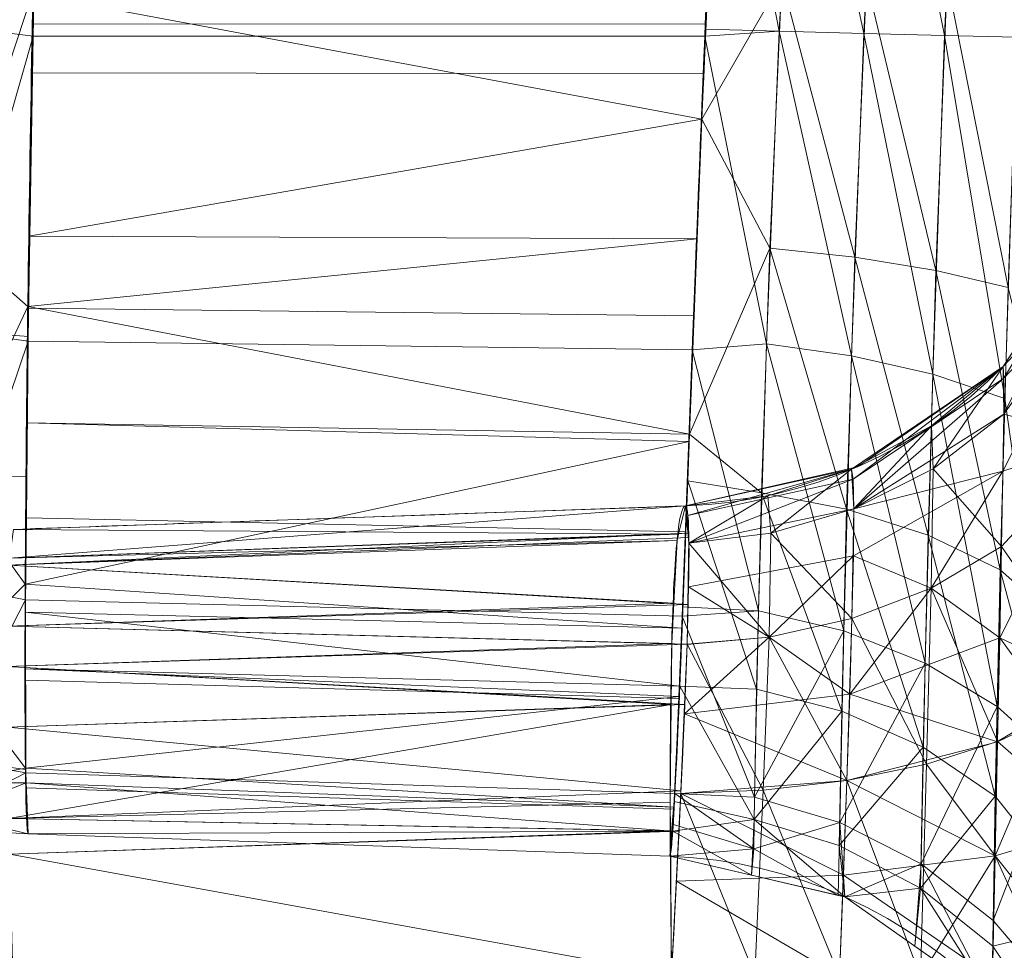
# Model space of a CAD drawing. Header units: millimetres. Extents: x -72 to 72, y -145 to 145.
# Tile 207 of 256: x -57.204 to -56.574, y 0.557 to 1.153. Entities that reach past the tile are written whole.
import ezdxf

# ---------------------------------------------------------------- set-up
doc = ezdxf.new("R2010")
doc.units = ezdxf.units.MM
doc.layers.add('1', color=7, linetype='CONTINUOUS')

msp = doc.modelspace()

# ---------------------------------------------------------------- linework, layer by layer
at = {"layer": '1', "color": 163, "linetype": 'Continuous', "lineweight": 13}
for p, q in [((-56.77806, 0.84181, -23.48416), (-56.77806, 0.84181, -31.85717)), ((-56.78815, 0.61744, 0), (-57.19872, 0.63178, 0)), ((-56.78815, 0.61744, 10), (-57.19872, 0.63178, 10)), ((-57.19872, 0.63178, 10), (-57.19872, 0.63178, 0)), ((-56.78815, 0.61744, 0), (-56.78815, 0.61744, 10))]:
    msp.add_line(p, q, dxfattribs=at)
at = {"layer": '1', "color": 163, "linetype": 'Continuous', "lineweight": 13, "extrusion": (0, 0, -1)}
for centre, radius in [((0, 0, 144.00463), 61.01805), ((0, 0, 147), 60.91421), ((0, 0, 145), 60), ((0, 0, 146), 59.5)]:
    msp.add_circle(centre, radius, dxfattribs=at)
at = {"layer": '1', "color": 163, "linetype": 'Continuous', "lineweight": 13}
for centre, radius in [((0, 0, -145), 60.44338), ((0, 0, -146.70711), 60.20711), ((0, 0, -146), 60)]:
    msp.add_circle(centre, radius, dxfattribs=at)
at = {"layer": '1', "color": 163, "linetype": 'Continuous', "lineweight": 13, "extrusion": (0, 0, -1)}
for centre in [(56.78853, 1.14163, 23.48416), (56.78853, 1.14163, 31.85717)]:
    msp.add_arc(centre, 0.3, 181.15167, 268, dxfattribs=at)
at = {"layer": '1', "color": 163, "linetype": 'Continuous', "lineweight": 13, "extrusion": (4.61775e-09, 1.83134e-07, 1)}
msp.add_arc((-57.18825, 0.93159, 10), 0.3, 178.55559, 268, dxfattribs=at)
at = {"layer": '1', "color": 163, "linetype": 'Continuous', "lineweight": 13, "extrusion": (5.85711e-10, 2.32285e-08, 1)}
msp.add_arc((-57.18825, 0.9316, 0), 0.3, 178.55559, 268, dxfattribs=at)
at = {"layer": '1', "color": 163, "linetype": 'Continuous', "lineweight": 13, "extrusion": (1.83736e-07, -6.41619e-09, -1)}
msp.add_arc((56.79862, 0.31762, -10.00001), 0.3, 92, 180.498, dxfattribs=at)
at = {"layer": '1', "color": 163, "linetype": 'Continuous', "lineweight": 13, "extrusion": (6.14292e-09, 7.06739e-07, -1)}
msp.add_arc((56.79862, 0.31762, 0), 0.3, 92, 180.498, dxfattribs=at)
at = {"layer": '1', "color": 163, "linetype": 'Continuous', "lineweight": 13}
for points in [[(-56.78815, 0.61744, 10), (-56.78728, 0.61741, 10.06961), (-56.78512, 0.64534, 10.20637), (-56.78038, 0.76158, 10.38119), (-56.77398, 0.93628, 10.49765), (-56.76588, 1.14264, 10.5387), (-56.75671, 1.3485, 10.49773), (-56.74769, 1.52307, 10.38106), (-56.74034, 1.64005, 10.20641), (-56.73744, 1.66747, 10.06876), (-56.73657, 1.6675, 10)], [(-57.18573, 1.65182, 10), (-57.18499, 1.65184, 10.06671), (-57.18468, 1.62535, 10.2003), (-57.1872, 1.51194, 10.36992), (-57.1914, 1.34254, 10.48334), (-57.19575, 1.14263, 10.5233), (-57.19903, 0.94211, 10.48359), (-57.2006, 0.77223, 10.37055), (-57.20051, 0.65908, 10.20068), (-57.19946, 0.6318, 10.0677), (-57.19872, 0.63178, 10)], [(-56.74205, 1.60085, -0.25591), (-56.74584, 1.54429, -0.3572), (-56.75595, 1.36305, -0.51896), (-56.77152, 0.99984, -0.54615), (-56.78242, 0.69609, -0.34458), (-56.78664, 0.61739, -0.11582), (-56.78815, 0.61744)], [(-57.19872, 0.63178), (-57.20005, 0.63182, -0.11265), (-57.20152, 0.70857, -0.33502), (-57.19913, 1.00394, -0.53063), (-57.19208, 1.35669, -0.50389), (-57.18765, 1.53248, -0.3467), (-57.1867, 1.58729, -0.24836)], [(-56.78695, 0.54178, -23.18465), (-56.78744, 0.57711, -23.18468), (-56.78817, 0.65345, -23.19756), (-56.78727, 0.76006, -23.26616), (-56.78372, 0.82879, -23.37264), (-56.78003, 0.84174, -23.44888), (-56.77806, 0.84181, -23.48416)], [(-56.78695, 0.54178, -32.15668), (-56.77814, 0.7054, -32.15693), (-56.77237, 0.84201, -32.02066), (-56.77806, 0.84181, -31.85717)]]:
    msp.add_open_spline(points, degree=3, dxfattribs=at)
for points, knots in [([(-57.20804, 0.82679, -23.49917), (-57.13318, 0.82941, -23.49656), (-57.05832, 0.83202, -23.49394), (-56.91499, 0.83703, -23.48894), (-56.84652, 0.83942, -23.48655), (-56.77806, 0.84181, -23.48416)], [0, 0, 0, 0, 0.522316, 0.522316, 1, 1, 1, 1]), ([(-56.77806, 0.84181, -31.85717), (-56.84652, 0.83942, -31.85478), (-56.91499, 0.83703, -31.85239), (-57.05832, 0.83202, -31.84739), (-57.13318, 0.82941, -31.84477), (-57.20804, 0.82679, -31.84216)], [0, 0, 0, 0, 0.477684, 0.477684, 1, 1, 1, 1])]:
    msp.add_open_spline(points, degree=3, knots=knots, dxfattribs=at)
for points in [[(-70.21337, 46.85711, -147), (-64.8, 0, -147), (-60.91421, 0, -147), (-55.6479, 24.77604, -147)], [(-62.3, 0, -163), (-60.36668, 44.65266, -163), (-56.89024, 41.52245, -163)], [(-56.89024, 41.52245, -163), (-52.44119, 40.07687, -163), (-55.84103, -40.98786, -163), (-62.3, 0, -163)], [(-55.53851, -9.79294, -124.36979), (-55.53851, 9.79294, -124.36979), (-62.40475, 1.53541, -124.47502)], [(-62.40475, 1.53541, -124.47502), (-63.04598, -11.36613, -124.52167), (-55.53851, -9.79294, -124.36979)], [(-56.56621, 1.14202, 10.61624), (-56.55658, 1.37351, 10.56521), (-56.60232, 1.3601, 10.52961)], [(-56.61222, 1.14306, 10.5773), (-56.60232, 1.3601, 10.52961), (-56.65364, 1.3508, 10.50339)], [(-56.60232, 1.3601, 10.52961), (-56.61222, 1.14306, 10.5773), (-56.56621, 1.14202, 10.61624)], [(-56.66397, 1.14439, 10.54881), (-56.65364, 1.3508, 10.50339), (-56.70727, 1.34579, 10.48721)], [(-56.65364, 1.3508, 10.50339), (-56.66397, 1.14439, 10.54881), (-56.61222, 1.14306, 10.5773)], [(-56.75673, 1.34326, 10.48507), (-56.7655, 1.14713, 10.52412), (-56.71808, 1.14592, 10.5315)], [(-56.71808, 1.14592, 10.5315), (-56.70727, 1.34579, 10.48721), (-56.75673, 1.34326, 10.48507)], [(-56.70727, 1.34579, 10.48721), (-56.71808, 1.14592, 10.5315), (-56.66397, 1.14439, 10.54881)], [(-57.19143, 1.33743, 10.47105), (-57.24355, 1.3421, 10.46008), (-57.24648, 1.1491, 10.50329)], [(-57.24648, 1.1491, 10.50329), (-57.19557, 1.14253, 10.51002), (-57.19143, 1.33743, 10.47105)], [(-57.19541, 1.15028, 10.50847), (-56.76535, 1.15054, 10.52344), (-56.75824, 1.3097, 10.49175), (-57.19212, 1.30485, 10.47757)], [(-57.24804, 1.01237, -0.48645), (-57.24563, 1.17908, -0.50146), (-57.19569, 1.17104, -0.50901)], [(-56.76752, 1.08954, -0.5223), (-56.76363, 1.17917, -0.51568), (-56.71629, 1.17871, -0.52866)], [(-56.71629, 1.17871, -0.52866), (-56.72405, 1.00686, -0.51398), (-56.76752, 1.08954, -0.5223)], [(-56.66971, 1.00116, -0.53051), (-56.72405, 1.00686, -0.51398), (-56.71629, 1.17871, -0.52866)], [(-56.71629, 1.17871, -0.52866), (-56.66226, 1.17834, -0.54599), (-56.66971, 1.00116, -0.53051)], [(-56.61777, 0.99268, -0.55796), (-56.66971, 1.00116, -0.53051), (-56.66226, 1.17834, -0.54599)], [(-56.66226, 1.17834, -0.54599), (-56.61058, 1.17885, -0.57439), (-56.61777, 0.99268, -0.55796)], [(-56.57164, 0.98168, -0.59566), (-56.61777, 0.99268, -0.55796), (-56.61058, 1.17885, -0.57439)], [(-56.61058, 1.17885, -0.57439), (-56.56461, 1.18026, -0.61315), (-56.57164, 0.98168, -0.59566)], [(-57.19569, 1.17104, -0.50901), (-57.19896, 0.96943, -0.47993), (-57.24804, 1.01237, -0.48645)], [(-57.19823, 1.01453, -0.48644), (-57.19571, 1.16954, -0.50879), (-56.76752, 1.08954, -0.5223)], [(-57.19571, 1.16954, -0.50879), (-56.76404, 1.16974, -0.51638), (-56.76752, 1.08954, -0.5223)], [(-57.19557, 1.14253, 10.51002), (-57.24648, 1.1491, 10.50329), (-57.2492, 0.9543, 10.4654)], [(-56.7657, 1.14256, 10.52503), (-56.76535, 1.15054, 10.52344), (-57.19541, 1.15028, 10.50847), (-57.19557, 1.14253, 10.51002)], [(-56.71808, 1.14592, 10.5315), (-56.7655, 1.14713, 10.52412), (-56.7657, 1.14256, 10.52503)], [(-57.2492, 0.9543, 10.4654), (-57.1987, 0.95024, 10.47204), (-57.19557, 1.14253, 10.51002)], [(-57.19557, 1.14253, 10.51002), (-57.19595, 1.11919, 10.50541), (-56.76666, 1.11853, 10.52027), (-56.7657, 1.14256, 10.52503)], [(-56.7657, 1.14256, 10.52503), (-56.77369, 0.94175, 10.4852), (-56.7262, 0.94564, 10.49043)], [(-56.7262, 0.94564, 10.49043), (-56.71808, 1.14592, 10.5315), (-56.7657, 1.14256, 10.52503)], [(-56.71808, 1.14592, 10.5315), (-56.7262, 0.94564, 10.49043), (-56.67181, 0.93794, 10.50616)], [(-56.67181, 0.93794, 10.50616), (-56.66397, 1.14439, 10.54881), (-56.71808, 1.14592, 10.5315)], [(-56.66397, 1.14439, 10.54881), (-56.67181, 0.93794, 10.50616), (-56.61982, 0.92613, 10.53234)], [(-56.61982, 0.92613, 10.53234), (-56.61222, 1.14306, 10.5773), (-56.66397, 1.14439, 10.54881)], [(-56.61222, 1.14306, 10.5773), (-56.61982, 0.92613, 10.53234), (-56.57366, 0.91055, 10.56832)], [(-56.57366, 0.91055, 10.56832), (-56.56621, 1.14202, 10.61624), (-56.61222, 1.14306, 10.5773)], [(-57.1984, 0.9685, 10.47564), (-56.77283, 0.96345, 10.4895), (-56.76666, 1.11853, 10.52027), (-57.19595, 1.11919, 10.50541)], [(-56.76752, 1.08954, -0.5223), (-56.77054, 1.0128, -0.49826), (-57.19823, 1.01453, -0.48644)], [(-56.77546, 0.88777, -0.4591), (-56.76752, 1.08954, -0.5223), (-56.72405, 1.00686, -0.51398)], [(-56.51048, 1.02898, -23.48416), (-56.57483, 0.93107, -23.48416), (-56.57441, 0.90057, -23.33195)], [(-56.57436, 0.92353, -31.93586), (-56.57483, 0.93107, -31.85717), (-56.51048, 1.02898, -31.85717)], [(-56.57441, 0.90057, -23.33195), (-56.51096, 0.99031, -23.29378), (-56.51048, 1.02898, -23.48416)], [(-56.51048, 1.02898, -31.85717), (-56.51096, 0.99034, -32.04744), (-56.57436, 0.92353, -31.93586)], [(-56.5121, 1.02507, -23.48416), (-56.5121, 1.02507, -31.85717), (-56.57483, 0.93107, -31.85717), (-56.57483, 0.93107, -23.48416)], [(-57.19896, 0.96943, -0.47993), (-57.19823, 1.01453, -0.48644), (-56.77054, 1.0128, -0.49826)], [(-57.25007, 0.86046, -0.4166), (-57.24804, 1.01237, -0.48645), (-57.19896, 0.96943, -0.47993)], [(-57.19896, 0.96943, -0.47993), (-56.77054, 1.0128, -0.49826), (-56.77546, 0.88777, -0.4591)], [(-56.72405, 1.00686, -0.51398), (-56.72937, 0.85022, -0.44215), (-56.77546, 0.88777, -0.4591)], [(-56.6749, 0.83979, -0.45623), (-56.72937, 0.85022, -0.44215), (-56.72405, 1.00686, -0.51398)], [(-56.72405, 1.00686, -0.51398), (-56.66971, 1.00116, -0.53051), (-56.6749, 0.83979, -0.45623)], [(-56.62283, 0.82319, -0.47978), (-56.6749, 0.83979, -0.45623), (-56.66971, 1.00116, -0.53051)], [(-56.66971, 1.00116, -0.53051), (-56.61777, 0.99268, -0.55796), (-56.62283, 0.82319, -0.47978)], [(-56.57664, 0.80085, -0.51221), (-56.62283, 0.82319, -0.47978), (-56.61777, 0.99268, -0.55796)], [(-56.61777, 0.99268, -0.55796), (-56.57164, 0.98168, -0.59566), (-56.57664, 0.80085, -0.51221)], [(-56.51096, 0.99034, -32.04744), (-56.51272, 0.88438, -32.2038), (-56.57491, 0.8641, -32.07587)], [(-56.57491, 0.8641, -32.07587), (-56.57441, 0.9006, -32.00929), (-56.51096, 0.99034, -32.04744)], [(-56.51096, 0.99034, -32.04744), (-56.57441, 0.9006, -32.00929), (-56.57436, 0.92353, -31.93586)], [(-56.51272, 0.88428, -23.13743), (-56.51096, 0.99031, -23.29378), (-56.57441, 0.90057, -23.33195)], [(-56.51289, 0.74432, -0.59596), (-56.57664, 0.80085, -0.51221), (-56.57164, 0.98168, -0.59566)], [(-57.19896, 0.96943, -0.47993), (-57.19997, 0.86076, -0.41318), (-57.25007, 0.86046, -0.4166)], [(-56.77546, 0.88777, -0.4591), (-57.19965, 0.89509, -0.43427), (-57.19896, 0.96943, -0.47993)], [(-56.77369, 0.94175, 10.4852), (-56.77283, 0.96345, 10.4895), (-57.1984, 0.9685, 10.47564), (-57.19874, 0.94741, 10.47148)], [(-57.19874, 0.94741, 10.47148), (-57.2492, 0.9543, 10.4654), (-57.25133, 0.79162, 10.35726)], [(-57.19874, 0.94741, 10.47148), (-57.1987, 0.95024, 10.47204), (-57.2492, 0.9543, 10.4654)], [(-57.25133, 0.79162, 10.35726), (-57.20032, 0.78169, 10.36108), (-57.19874, 0.94741, 10.47148)], [(-57.19874, 0.94741, 10.47148), (-57.19982, 0.83413, 10.39601), (-56.77807, 0.82525, 10.40745), (-56.77369, 0.94175, 10.4852)], [(-56.73125, 0.77456, 10.37602), (-56.7262, 0.94564, 10.49043), (-56.77369, 0.94175, 10.4852)], [(-56.7262, 0.94564, 10.49043), (-56.73125, 0.77456, 10.37602), (-56.67678, 0.76173, 10.38799)], [(-56.67678, 0.76173, 10.38799), (-56.67181, 0.93794, 10.50616), (-56.7262, 0.94564, 10.49043)], [(-56.77369, 0.94175, 10.4852), (-56.77988, 0.77726, 10.37543), (-56.73125, 0.77456, 10.37602)], [(-56.67181, 0.93794, 10.50616), (-56.67678, 0.76173, 10.38799), (-56.62471, 0.74113, 10.40803)], [(-56.62471, 0.74113, 10.40803), (-56.61982, 0.92613, 10.53234), (-56.67181, 0.93794, 10.50616)], [(-56.67064, 0.85905, -31.9223), (-56.67177, 0.86528, -31.85717), (-56.57483, 0.93107, -31.85717)], [(-56.57483, 0.93107, -31.85717), (-56.57436, 0.92353, -31.93586), (-56.67064, 0.85905, -31.9223)], [(-56.57483, 0.93107, -23.48416), (-56.57483, 0.93107, -31.85717), (-56.66788, 0.86695, -31.85717), (-56.66788, 0.86695, -23.48416)], [(-56.57483, 0.93107, -23.48416), (-56.62053, 0.89308, -23.48416), (-56.61957, 0.86567, -23.34697)], [(-56.61957, 0.86567, -23.34697), (-56.57441, 0.90057, -23.33195), (-56.57483, 0.93107, -23.48416)], [(-56.67028, 0.84005, -31.9831), (-56.67064, 0.85905, -31.9223), (-56.57436, 0.92353, -31.93586)], [(-56.57436, 0.92353, -31.93586), (-56.57441, 0.9006, -32.00929), (-56.67028, 0.84005, -31.9831)], [(-56.61982, 0.92613, 10.53234), (-56.62471, 0.74113, 10.40803), (-56.57851, 0.7133, 10.43563)], [(-56.57851, 0.7133, 10.43563), (-56.57366, 0.91055, 10.56832), (-56.61982, 0.92613, 10.53234)], [(-56.57366, 0.91055, 10.56832), (-56.57851, 0.7133, 10.43563), (-56.5412, 0.67975, 10.46932)], [(-57.20061, 0.79182, -0.37083), (-57.19965, 0.89509, -0.43427), (-56.77564, 0.88311, -0.45509)], [(-56.77546, 0.88777, -0.4591), (-56.77564, 0.88311, -0.45509), (-57.19965, 0.89509, -0.43427)], [(-56.67028, 0.84005, -31.9831), (-56.57441, 0.9006, -32.00929), (-56.57491, 0.8641, -32.07587)], [(-56.57578, 0.81573, -23.20726), (-56.57441, 0.90057, -23.33195), (-56.61957, 0.86567, -23.34697)], [(-56.57441, 0.90057, -23.33195), (-56.57578, 0.81573, -23.20726), (-56.51272, 0.88428, -23.13743)], [(-56.62053, 0.89308, -23.48416), (-56.67177, 0.86528, -23.48416), (-56.67028, 0.84003, -23.35816)], [(-56.67028, 0.84003, -23.35816), (-56.61957, 0.86567, -23.34697), (-56.62053, 0.89308, -23.48416)], [(-56.77564, 0.88311, -0.45509), (-56.78025, 0.76353, -0.35226), (-57.20061, 0.79182, -0.37083)], [(-56.72937, 0.85022, -0.44215), (-56.77661, 0.8578, -0.43332), (-56.77546, 0.88777, -0.4591)], [(-56.51272, 0.88428, -23.13743), (-56.57578, 0.81573, -23.20726), (-56.57695, 0.75739, -23.15928)], [(-56.57695, 0.75739, -23.15928), (-56.51515, 0.72819, -23.03154), (-56.51272, 0.88428, -23.13743)], [(-56.51272, 0.88438, -32.2038), (-56.57578, 0.81581, -32.134), (-56.57491, 0.8641, -32.07587)], [(-56.57578, 0.81581, -32.134), (-56.51272, 0.88438, -32.2038), (-56.51515, 0.7283, -32.30975)], [(-56.66788, 0.86695, -23.48416), (-56.66788, 0.86695, -31.85717), (-56.77805, 0.84181, -31.85717), (-56.77805, 0.84181, -23.48416)], [(-56.77645, 0.83569, -31.91699), (-56.77805, 0.84181, -31.85717), (-56.67177, 0.86528, -31.85717)], [(-56.67177, 0.86528, -31.85717), (-56.67064, 0.85905, -31.9223), (-56.77645, 0.83569, -31.91699)], [(-56.67177, 0.86528, -23.48416), (-56.72529, 0.84837, -23.48416), (-56.72336, 0.82429, -23.3652)], [(-56.72336, 0.82429, -23.3652), (-56.67028, 0.84003, -23.35816), (-56.67177, 0.86528, -23.48416)], [(-56.61957, 0.86567, -23.34697), (-56.67028, 0.84003, -23.35816), (-56.6715, 0.76966, -23.25491), (-56.62083, 0.78914, -23.23463)], [(-56.67059, 0.80979, -32.03824), (-56.57491, 0.8641, -32.07587), (-56.62083, 0.7892, -32.10663)], [(-56.57491, 0.8641, -32.07587), (-56.67059, 0.80979, -32.03824), (-56.67028, 0.84005, -31.9831)], [(-56.61957, 0.86567, -23.34697), (-56.62083, 0.78914, -23.23463), (-56.57578, 0.81573, -23.20726)], [(-56.57491, 0.8641, -32.07587), (-56.57578, 0.81581, -32.134), (-56.62083, 0.7892, -32.10663)], [(-57.20061, 0.79182, -0.37083), (-57.25158, 0.74143, -0.30301), (-57.25007, 0.86046, -0.4166)], [(-57.25007, 0.86046, -0.4166), (-57.19997, 0.86076, -0.41318), (-57.20061, 0.79182, -0.37083)], [(-56.73256, 0.72454, -0.32395), (-56.78168, 0.72633, -0.32027), (-56.77661, 0.8578, -0.43332)], [(-56.77661, 0.8578, -0.43332), (-56.72937, 0.85022, -0.44215), (-56.73256, 0.72454, -0.32395)], [(-56.77581, 0.81802, -31.97298), (-56.77645, 0.83569, -31.91699), (-56.67064, 0.85905, -31.9223)], [(-56.67064, 0.85905, -31.9223), (-56.67028, 0.84005, -31.9831), (-56.77581, 0.81802, -31.97298)], [(-56.72529, 0.84837, -23.48416), (-56.77805, 0.84181, -23.48416), (-56.77581, 0.818, -23.36829)], [(-56.77581, 0.818, -23.36829), (-56.72336, 0.82429, -23.3652), (-56.72529, 0.84837, -23.48416)], [(-56.67807, 0.71036, -0.33425), (-56.73256, 0.72454, -0.32395), (-56.72937, 0.85022, -0.44215)], [(-56.72937, 0.85022, -0.44215), (-56.6749, 0.83979, -0.45623), (-56.67807, 0.71036, -0.33425)], [(-57.21061, 0.80843, -31.934), (-57.20804, 0.82679, -31.84216), (-56.77805, 0.84181, -31.85717)], [(-56.77805, 0.84181, -31.85717), (-56.77616, 0.82439, -31.94932), (-57.21061, 0.80843, -31.934)], [(-56.78249, 0.82375, -23.39229), (-56.77805, 0.84181, -23.48416), (-57.20804, 0.82679, -23.49917)], [(-57.20804, 0.82679, -23.49917), (-56.77805, 0.84181, -23.48416), (-56.77805, 0.84181, -31.85717), (-57.20804, 0.82679, -31.84216)], [(-56.77605, 0.79011, -32.02385), (-56.77581, 0.81802, -31.97298), (-56.67028, 0.84005, -31.9831), (-56.67059, 0.80979, -32.03824)], [(-56.6715, 0.76966, -23.25491), (-56.67028, 0.84003, -23.35816), (-56.72336, 0.82429, -23.3652)], [(-56.626, 0.6873, -0.3515), (-56.67807, 0.71036, -0.33425), (-56.6749, 0.83979, -0.45623)], [(-56.6749, 0.83979, -0.45623), (-56.62283, 0.82319, -0.47978), (-56.626, 0.6873, -0.3515)], [(-56.7801, 0.77133, 10.37147), (-56.77807, 0.82525, 10.40745), (-57.19982, 0.83413, 10.39601), (-57.20032, 0.78169, 10.36108)], [(-57.20804, 0.82679, -23.49917), (-57.21061, 0.80843, -23.40732), (-56.78249, 0.82375, -23.39229)], [(-57.21124, 0.80388, -31.95679), (-57.21061, 0.80843, -31.934), (-56.77616, 0.82439, -31.94932)], [(-56.77616, 0.82439, -31.94932), (-56.77585, 0.82153, -31.96442), (-57.21124, 0.80388, -31.95679)], [(-57.21124, 0.80388, -31.95679), (-56.77585, 0.82153, -31.96442), (-56.77661, 0.77872, -32.02955)], [(-57.21061, 0.80843, -23.40732), (-57.21124, 0.80388, -23.38454), (-56.78347, 0.81974, -23.37186)], [(-56.78552, 0.77956, -23.31135), (-56.78347, 0.81974, -23.37186), (-57.21124, 0.80388, -23.38454)], [(-56.78347, 0.81974, -23.37186), (-56.78249, 0.82375, -23.39229), (-57.21061, 0.80843, -23.40732)], [(-56.72458, 0.7578, -23.26757), (-56.72336, 0.82429, -23.3652), (-56.77581, 0.818, -23.36829)], [(-56.72336, 0.82429, -23.3652), (-56.72458, 0.7578, -23.26757), (-56.6715, 0.76966, -23.25491)], [(-56.57979, 0.65598, -0.37527), (-56.626, 0.6873, -0.3515), (-56.62283, 0.82319, -0.47978)], [(-56.62283, 0.82319, -0.47978), (-56.57664, 0.80085, -0.51221), (-56.57979, 0.65598, -0.37527)], [(-56.77581, 0.818, -23.36829), (-56.77707, 0.75317, -23.27294), (-56.72458, 0.7578, -23.26757)], [(-56.62083, 0.7892, -32.10663), (-56.57578, 0.81581, -32.134), (-56.57836, 0.69087, -32.21818)], [(-56.57695, 0.75739, -23.15928), (-56.57578, 0.81573, -23.20726), (-56.62083, 0.78914, -23.23463)], [(-56.51515, 0.7283, -32.30975), (-56.57836, 0.69087, -32.21818), (-56.57578, 0.81581, -32.134)], [(-56.77605, 0.79011, -32.02385), (-56.67059, 0.80979, -32.03824), (-56.72458, 0.75786, -32.0737)], [(-56.67059, 0.80979, -32.03824), (-56.6715, 0.76973, -32.08636), (-56.72458, 0.75786, -32.0737)], [(-56.62083, 0.7892, -32.10663), (-56.6715, 0.76973, -32.08636), (-56.67059, 0.80979, -32.03824)], [(-57.21124, 0.80388, -23.38454), (-57.21192, 0.76484, -23.32615), (-56.78552, 0.77956, -23.31135)], [(-56.77661, 0.77872, -32.02955), (-57.21192, 0.76484, -32.01517), (-57.21124, 0.80388, -31.95679)], [(-56.51604, 0.57598, -0.43671), (-56.57979, 0.65598, -0.37527), (-56.57664, 0.80085, -0.51221)], [(-56.57664, 0.80085, -0.51221), (-56.51289, 0.74432, -0.59596), (-56.51604, 0.57598, -0.43671)], [(-57.20032, 0.78169, 10.36108), (-57.25133, 0.79162, 10.35726), (-57.25273, 0.68009, 10.19628)], [(-57.25158, 0.74143, -0.30301), (-57.20061, 0.79182, -0.37083), (-57.20047, 0.67391, -0.20269)], [(-56.78025, 0.76353, -0.35226), (-57.20058, 0.77369, -0.34498), (-57.20061, 0.79182, -0.37083)], [(-56.72458, 0.75786, -32.0737), (-56.77707, 0.75323, -32.06833), (-56.77605, 0.79011, -32.02385)], [(-56.67292, 0.72126, -23.21521), (-56.57695, 0.75739, -23.15928), (-56.62083, 0.78914, -23.23463)], [(-56.62083, 0.78914, -23.23463), (-56.6715, 0.76966, -23.25491), (-56.67292, 0.72126, -23.21521)], [(-56.6715, 0.76973, -32.08636), (-56.62083, 0.7892, -32.10663), (-56.62372, 0.67647, -32.18238)], [(-56.57836, 0.69087, -32.21818), (-56.62372, 0.67647, -32.18238), (-56.62083, 0.7892, -32.10663)], [(-57.25273, 0.68009, 10.19628), (-57.20027, 0.67304, 10.19871), (-57.20032, 0.78169, 10.36108)], [(-57.20032, 0.78169, 10.36108), (-57.2003, 0.73024, 10.28419), (-56.78232, 0.71846, 10.29232), (-56.7801, 0.77133, 10.37147)], [(-56.78683, 0.75375, -23.27247), (-56.78552, 0.77956, -23.31135), (-57.21192, 0.76484, -23.32615)], [(-57.21192, 0.76484, -32.01517), (-56.77661, 0.77872, -32.02955), (-56.77707, 0.75323, -32.06833)], [(-56.73125, 0.77456, 10.37602), (-56.77988, 0.77726, 10.37543), (-56.7801, 0.77133, 10.37147)], [(-57.20058, 0.77369, -0.34498), (-56.78025, 0.76353, -0.35226), (-56.78168, 0.72633, -0.32027)], [(-56.78168, 0.72633, -0.32027), (-57.20054, 0.73747, -0.29332), (-57.20058, 0.77369, -0.34498)], [(-56.7801, 0.77133, 10.37147), (-56.78487, 0.6576, 10.20121), (-56.73382, 0.6554, 10.20647)], [(-56.73382, 0.6554, 10.20647), (-56.73125, 0.77456, 10.37602), (-56.7801, 0.77133, 10.37147)], [(-56.67678, 0.76173, 10.38799), (-56.73125, 0.77456, 10.37602), (-56.73382, 0.6554, 10.20647)], [(-56.72458, 0.75786, -32.0737), (-56.6715, 0.76973, -32.08636), (-56.67477, 0.66607, -32.15599)], [(-56.67292, 0.72126, -23.21521), (-56.6715, 0.76966, -23.25491), (-56.72458, 0.7578, -23.26757)], [(-56.62372, 0.67647, -32.18238), (-56.67477, 0.66607, -32.15599), (-56.6715, 0.76973, -32.08636)], [(-57.21192, 0.76484, -23.32615), (-57.21237, 0.73889, -23.28733), (-56.78683, 0.75375, -23.27247)], [(-56.77707, 0.75323, -32.06833), (-57.21237, 0.73889, -32.054), (-57.21192, 0.76484, -32.01517)], [(-56.77877, 0.7086, -23.23616), (-56.67292, 0.72126, -23.21521), (-56.72458, 0.7578, -23.26757)], [(-56.72458, 0.7578, -23.26757), (-56.77707, 0.75317, -23.27294), (-56.77877, 0.7086, -23.23616)], [(-56.77707, 0.75323, -32.06833), (-56.72458, 0.75786, -32.0737), (-56.72823, 0.65989, -32.13967)], [(-56.73382, 0.6554, 10.20647), (-56.67937, 0.63916, 10.21305), (-56.67678, 0.76173, 10.38799)], [(-56.67477, 0.66607, -32.15599), (-56.72823, 0.65989, -32.13967), (-56.72458, 0.75786, -32.0737)], [(-56.62471, 0.74113, 10.40803), (-56.67678, 0.76173, 10.38799), (-56.67937, 0.63916, 10.21305)], [(-56.57837, 0.69078, -23.12312), (-56.57695, 0.75739, -23.15928), (-56.67292, 0.72126, -23.21521)], [(-56.57695, 0.75739, -23.15928), (-56.57837, 0.69078, -23.12312), (-56.54155, 0.70842, -23.07975)], [(-56.54155, 0.70842, -23.07975), (-56.51515, 0.72819, -23.03154), (-56.57695, 0.75739, -23.15928)], [(-56.78721, 0.71474, -23.24686), (-56.78683, 0.75375, -23.27247), (-57.21237, 0.73889, -23.28733)], [(-57.21237, 0.73889, -32.054), (-56.77707, 0.75323, -32.06833), (-56.77867, 0.7147, -32.09456)], [(-56.72823, 0.65989, -32.13967), (-56.78104, 0.65771, -32.13298), (-56.77707, 0.75323, -32.06833)], [(-57.20047, 0.67391, -0.20269), (-57.25252, 0.66446, -0.15747), (-57.25158, 0.74143, -0.30301)], [(-57.21237, 0.73889, -23.28733), (-57.21192, 0.70007, -23.26136), (-56.78721, 0.71474, -23.24686)], [(-56.77867, 0.7147, -32.09456), (-57.21192, 0.70007, -32.07997), (-57.21237, 0.73889, -32.054)], [(-56.78168, 0.72633, -0.32027), (-56.782, 0.71972, -0.30662), (-57.20054, 0.73747, -0.29332)], [(-57.20047, 0.67391, -0.20269), (-57.20054, 0.73747, -0.29332), (-56.782, 0.71972, -0.30662)], [(-56.67937, 0.63916, 10.21305), (-56.62732, 0.61257, 10.22405), (-56.62471, 0.74113, 10.40803)], [(-56.57851, 0.7133, 10.43563), (-56.62471, 0.74113, 10.40803), (-56.62732, 0.61257, 10.22405)], [(-56.78487, 0.6576, 10.20121), (-56.78232, 0.71846, 10.29232), (-57.2003, 0.73024, 10.28419), (-57.20027, 0.67099, 10.19565)], [(-56.73412, 0.641, -0.1723), (-56.78526, 0.65245, -0.16786), (-56.78168, 0.72633, -0.32027)], [(-56.78168, 0.72633, -0.32027), (-56.73256, 0.72454, -0.32395), (-56.73412, 0.641, -0.1723)], [(-56.57836, 0.69087, -32.21818), (-56.51515, 0.7283, -32.30975), (-56.51643, 0.63681, -32.33851)], [(-56.782, 0.71972, -0.30662), (-56.78543, 0.64899, -0.16073), (-57.20047, 0.67391, -0.20269)], [(-56.67477, 0.666, -23.18531), (-56.67292, 0.72126, -23.21521), (-56.77877, 0.7086, -23.23616)], [(-56.73412, 0.641, -0.1723), (-56.73256, 0.72454, -0.32395), (-56.67807, 0.71036, -0.33425)], [(-56.67292, 0.72126, -23.21521), (-56.67477, 0.666, -23.18531), (-56.57837, 0.69078, -23.12312)], [(-56.78721, 0.71474, -23.24686), (-57.21192, 0.70007, -23.26136), (-57.21124, 0.6417, -23.2223)], [(-57.21192, 0.70007, -32.07997), (-56.77867, 0.7147, -32.09456), (-56.78097, 0.65929, -32.1323)], [(-57.21124, 0.6417, -23.2223), (-56.78783, 0.65212, -23.20576), (-56.78721, 0.71474, -23.24686)], [(-56.62732, 0.61257, 10.22405), (-56.58113, 0.57633, 10.2392), (-56.57851, 0.7133, 10.43563)], [(-56.5412, 0.67975, 10.46932), (-56.57851, 0.7133, 10.43563), (-56.58113, 0.57633, 10.2392)], [(-56.77877, 0.7086, -23.23616), (-56.78105, 0.65765, -23.20833), (-56.67477, 0.666, -23.18531)], [(-56.67807, 0.71036, -0.33425), (-56.67967, 0.62439, -0.1778), (-56.73412, 0.641, -0.1723)], [(-56.67967, 0.62439, -0.1778), (-56.67807, 0.71036, -0.33425), (-56.626, 0.6873, -0.3515)], [(-56.54155, 0.70842, -23.07975), (-56.57837, 0.69078, -23.12312), (-56.57995, 0.61767, -23.10051)], [(-56.57995, 0.61767, -23.10051), (-56.54431, 0.53947, -23.04587), (-56.54155, 0.70842, -23.07975)], [(-56.78097, 0.65929, -32.1323), (-57.21124, 0.6417, -32.11902), (-57.21192, 0.70007, -32.07997)], [(-56.626, 0.6873, -0.3515), (-56.62762, 0.59711, -0.187), (-56.67967, 0.62439, -0.1778)], [(-56.57995, 0.61767, -23.10051), (-56.57837, 0.69078, -23.12312), (-56.67477, 0.666, -23.18531)], [(-56.62762, 0.59711, -0.187), (-56.626, 0.6873, -0.3515), (-56.57979, 0.65598, -0.37527)], [(-56.62372, 0.67647, -32.18238), (-56.57836, 0.69087, -32.21818), (-56.57995, 0.61772, -32.24081)], [(-56.51643, 0.63681, -32.33851), (-56.57995, 0.61772, -32.24081), (-56.57836, 0.69087, -32.21818)], [(-57.20027, 0.67099, 10.19565), (-57.25273, 0.68009, 10.19628), (-57.25194, 0.64424, 10)], [(-57.20027, 0.67099, 10.19565), (-57.20027, 0.67304, 10.19871), (-57.25273, 0.68009, 10.19628)], [(-56.67477, 0.66607, -32.15599), (-56.62372, 0.67647, -32.18238), (-56.62765, 0.54026, -32.20915)], [(-56.62765, 0.54026, -32.20915), (-56.62372, 0.67647, -32.18238), (-56.57995, 0.61772, -32.24081)], [(-56.58113, 0.57633, 10.2392), (-56.54382, 0.53237, 10.25771), (-56.5412, 0.67975, 10.46932)], [(-57.20047, 0.67391, -0.20269), (-57.20008, 0.66457, -0.15776), (-57.25252, 0.66446, -0.15747)], [(-57.25194, 0.64424, 10), (-57.19873, 0.63178, 10), (-57.20027, 0.67099, 10.19565)], [(-56.78543, 0.64899, -0.16073), (-57.20008, 0.66449, -0.15737), (-57.20047, 0.67391, -0.20269)], [(-57.20027, 0.67099, 10.19565), (-57.19989, 0.66134, 10.14751), (-56.78568, 0.64772, 10.1517), (-56.78487, 0.6576, 10.20121)], [(-57.25153, 0.64414, 0), (-57.25252, 0.66446, -0.15747), (-57.20008, 0.66457, -0.15776)], [(-57.20008, 0.66457, -0.15776), (-57.19873, 0.63178, 0), (-57.25153, 0.64414, 0)], [(-57.19873, 0.63178, 0), (-57.20008, 0.66449, -0.15737), (-56.78618, 0.63347, -0.1287)], [(-57.20008, 0.66449, -0.15737), (-56.78543, 0.64899, -0.16073), (-56.78618, 0.63347, -0.1287)], [(-56.67697, 0.60534, -23.16665), (-56.67477, 0.666, -23.18531), (-56.78105, 0.65765, -23.20833)], [(-56.72823, 0.65989, -32.13967), (-56.67477, 0.66607, -32.15599), (-56.67944, 0.54076, -32.18067)], [(-56.62765, 0.54026, -32.20915), (-56.67944, 0.54076, -32.18067), (-56.67477, 0.66607, -32.15599)], [(-56.67477, 0.666, -23.18531), (-56.67697, 0.60534, -23.16665), (-56.57995, 0.61767, -23.10051)], [(-57.19873, 0.63178, 0), (-57.19873, 0.63178, 10), (-57.312, 0.65831, 10), (-57.312, 0.65831)], [(-57.21124, 0.6417, -32.11902), (-56.78097, 0.65929, -32.1323), (-56.78228, 0.6336, -32.13763)], [(-57.19873, 0.63178, 10), (-56.78815, 0.61744, 10), (-56.78568, 0.64772, 10.1517), (-57.19989, 0.66134, 10.14751)], [(-56.73359, 0.54127, -32.16336), (-56.78695, 0.54178, -32.15668), (-56.78104, 0.65771, -32.13298)], [(-56.78487, 0.6576, 10.20121), (-56.78646, 0.63812, 10.10363), (-56.73437, 0.62234, 10.10672)], [(-56.73437, 0.62234, 10.10672), (-56.73382, 0.6554, 10.20647), (-56.78487, 0.6576, 10.20121)], [(-56.78105, 0.65765, -23.20833), (-56.7838, 0.60161, -23.19073), (-56.67697, 0.60534, -23.16665)], [(-56.78104, 0.65771, -32.13298), (-56.72823, 0.65989, -32.13967), (-56.73359, 0.54127, -32.16336)], [(-56.67937, 0.63916, 10.21305), (-56.73382, 0.6554, 10.20647), (-56.73437, 0.62234, 10.10672)], [(-56.67944, 0.54076, -32.18067), (-56.73359, 0.54127, -32.16336), (-56.72823, 0.65989, -32.13967)], [(-56.57979, 0.65598, -0.37527), (-56.58144, 0.55988, -0.19966), (-56.62762, 0.59711, -0.187)], [(-56.58144, 0.55988, -0.19966), (-56.57979, 0.65598, -0.37527), (-56.51604, 0.57598, -0.43671)], [(-56.78769, 0.63385, -23.20226), (-56.78783, 0.65212, -23.20576), (-57.21124, 0.6417, -23.2223)], [(-56.78618, 0.63347, -0.1287), (-56.78526, 0.65245, -0.16786), (-56.73412, 0.641, -0.1723)], [(-57.21124, 0.6417, -23.2223), (-57.21061, 0.61891, -23.21774), (-56.78769, 0.63385, -23.20226)], [(-56.78228, 0.6336, -32.13763), (-57.21061, 0.61891, -32.12358), (-57.21124, 0.6417, -32.11902)], [(-56.73437, 0.62234, 10.10672), (-56.78646, 0.63812, 10.10363), (-56.78815, 0.61744, 10)], [(-56.78618, 0.63347, -0.1287), (-56.73412, 0.641, -0.1723), (-56.73579, 0.60529, 0)], [(-56.676, 0.59142, 0), (-56.73579, 0.60529, 0), (-56.73412, 0.641, -0.1723)], [(-56.6803, 0.59242, 10), (-56.67937, 0.63916, 10.21305), (-56.73437, 0.62234, 10.10672)], [(-56.73412, 0.641, -0.1723), (-56.67967, 0.62439, -0.1778), (-56.676, 0.59142, 0)], [(-56.67937, 0.63916, 10.21305), (-56.6803, 0.59242, 10), (-56.676, 0.59142, 10)], [(-56.62732, 0.61257, 10.22405), (-56.67937, 0.63916, 10.21305), (-56.676, 0.59142, 10)], [(-56.57995, 0.61772, -32.24081), (-56.51643, 0.63681, -32.33851), (-56.51765, 0.53921, -32.34821)], [(-56.78695, 0.54178, -23.18465), (-56.78769, 0.63385, -23.20226), (-57.21061, 0.61891, -23.21774)], [(-57.21061, 0.61891, -32.12358), (-56.78228, 0.6336, -32.13763), (-56.78695, 0.54178, -32.15668)], [(-56.78618, 0.63347, -0.1287), (-56.78815, 0.61744, 0), (-57.19873, 0.63178, 0)], [(-56.78815, 0.61744, 0), (-56.78815, 0.61744, 10), (-57.19873, 0.63178, 10), (-57.19873, 0.63178, 0)], [(-56.73579, 0.60529, 0), (-56.78815, 0.61744, 0), (-56.78618, 0.63347, -0.1287)], [(-56.676, 0.59142, 0), (-56.67967, 0.62439, -0.1778), (-56.62762, 0.59711, -0.187)], [(-57.21061, 0.61891, -23.21774), (-57.20804, 0.52707, -23.19935), (-56.78695, 0.54178, -23.18465)], [(-56.78695, 0.54178, -32.15668), (-57.20804, 0.52707, -32.14198), (-57.21061, 0.61891, -32.12358)], [(-56.78815, 0.61744, 10), (-56.73579, 0.60529, 10), (-56.73437, 0.62234, 10.10672)], [(-56.73437, 0.62234, 10.10672), (-56.73579, 0.60529, 10), (-56.6803, 0.59242, 10)], [(-56.58162, 0.53982, -23.09323), (-56.57995, 0.61767, -23.10051), (-56.67697, 0.60534, -23.16665)], [(-56.57995, 0.61772, -32.24081), (-56.58162, 0.53982, -32.24809), (-56.62765, 0.54026, -32.20915)], [(-56.51765, 0.53921, -32.34821), (-56.58162, 0.53982, -32.24809), (-56.57995, 0.61772, -32.24081)], [(-56.57995, 0.61767, -23.10051), (-56.58162, 0.53982, -23.09323), (-56.54431, 0.53947, -23.04587)], [(-56.676, 0.59142, 0), (-56.676, 0.59142, 10), (-56.78815, 0.61744, 10), (-56.78815, 0.61744, 0)], [(-56.676, 0.59142, 10), (-56.63129, 0.5599, 10), (-56.62732, 0.61257, 10.22405)], [(-56.62732, 0.61257, 10.22405), (-56.63129, 0.5599, 10), (-56.58191, 0.52508, 10)], [(-56.58191, 0.52508, 10), (-56.58113, 0.57633, 10.2392), (-56.62732, 0.61257, 10.22405)], [(-56.67944, 0.54076, -23.16066), (-56.67697, 0.60534, -23.16665), (-56.7838, 0.60161, -23.19073)], [(-56.67697, 0.60534, -23.16665), (-56.67944, 0.54076, -23.16066), (-56.58162, 0.53982, -23.09323)], [(-56.7838, 0.60161, -23.19073), (-56.78695, 0.54178, -23.18465), (-56.67944, 0.54076, -23.16066)], [(-56.62762, 0.59711, -0.187), (-56.63129, 0.5599, 0), (-56.676, 0.59142, 0)], [(-56.58191, 0.52508, 0), (-56.63129, 0.5599, 0), (-56.62762, 0.59711, -0.187)], [(-56.62762, 0.59711, -0.187), (-56.58144, 0.55988, -0.19966), (-56.58191, 0.52508, 0)], [(-56.58191, 0.52508, 0), (-56.58191, 0.52508, 10), (-56.676, 0.59142, 10), (-56.676, 0.59142, 0)], [(-56.54382, 0.53237, 10.25771), (-56.58113, 0.57633, 10.2392), (-56.58191, 0.52508, 10)], [(-56.51604, 0.57598, -0.43671), (-56.51766, 0.4644, -0.23235), (-56.58144, 0.55988, -0.19966)], [(-56.58191, 0.52508, 0), (-56.58144, 0.55988, -0.19966), (-56.51766, 0.4644, -0.23235)]]:
    msp.add_3dface(points, dxfattribs=at)

doc.saveas('drawing.dxf')
